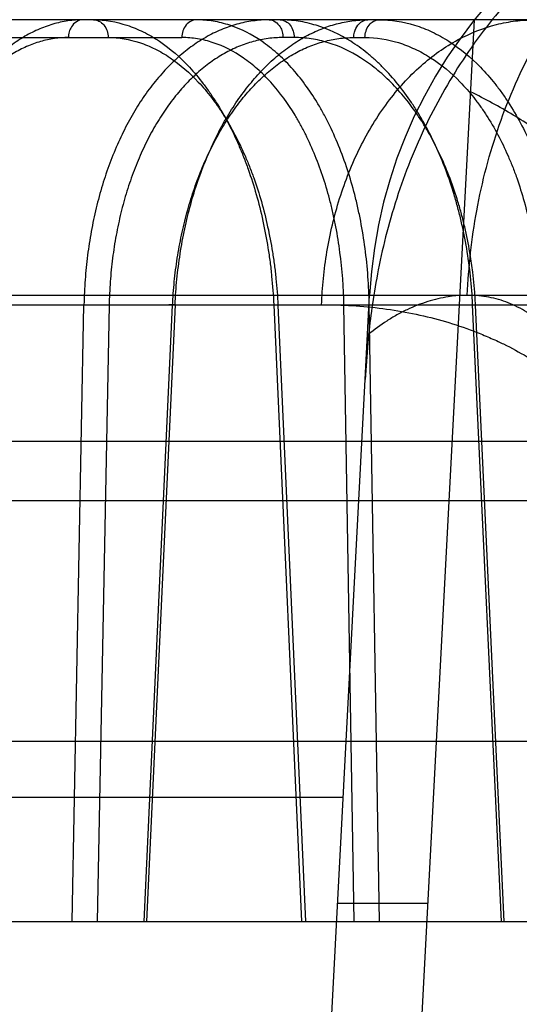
# Model space of a CAD drawing. Header units: millimetres. Extents: x 0 to 297, y 0 to 210.
# Tile 250 of 256: x 59.0635 to 59.13, y 160.5683 to 160.6993. Entities that reach past the tile are written whole.
import ezdxf

# ---------------------------------------------------------------- set-up
doc = ezdxf.new("R2010")
doc.units = ezdxf.units.MM
doc.header["$LTSCALE"] = 16.335
doc.layers.get('0').update_dxf_attribs({"linetype": 'CONTINUOUS'})
doc.layers.add('AXES_REF', color=7, linetype='CONTINUOUS')
doc.layers.add('INTFCLR_144815', color=7, linetype='CONTINUOUS')

msp = doc.modelspace()

# ---------------------------------------------------------------- linework, layer by layer
at = {"color": 7, "linetype": 'Continuous'}
for radius in [7.75666, 7.756, 7.70633]:
    msp.add_circle((57.5224, 154.5393), radius, dxfattribs=at)
msp.add_arc((57.5224, 154.5393), 7.68, 278.277129, 261.722871, dxfattribs=at)
at = {"layer": 'AXES_REF', "color": 9, "linetype": 'Continuous'}
msp.add_circle((57.5224, 154.5393), 7.07561, dxfattribs=at)
at = {"layer": 'INTFCLR_144815', "color": 9, "linetype": 'Continuous'}
for p, q in [((59.16839, 160.6993), (58.22382, 160.6993)), ((59.06016, 160.69694), (59.08505, 160.69694)), ((59.10002, 160.69694), (59.09852, 160.69694)), ((59.10793, 160.69694), (59.10943, 160.69694)), ((58.13543, 160.66265), (59.26747, 160.66265)), ((59.10946, 160.65145), (59.11005, 160.66265)), ((58.18853, 160.66139), (59.19789, 160.66139)), ((59.07045, 160.5793), (59.07203, 160.66139)), ((59.07538, 160.66131), (59.0738, 160.5793)), ((59.08002, 160.5793), (59.08382, 160.66131)), ((59.08415, 160.66139), (59.08035, 160.5793)), ((59.09728, 160.66139), (59.10099, 160.5793)), ((59.09728, 160.66139), (59.09827, 160.66139)), ((59.09784, 160.66131), (59.10153, 160.5793)), ((59.11, 160.66139), (59.10662, 160.66131)), ((59.108, 160.5793), (59.10662, 160.66131)), ((59.11137, 160.5793), (59.11, 160.66139)), ((59.12759, 160.5793), (59.12376, 160.66139)), ((59.12376, 160.66139), (59.12464, 160.66138)), ((59.12797, 160.5793), (59.12414, 160.66131)), ((59.02259, 160.64323), (59.43742, 160.64323)), ((59.42942, 160.6353), (58.97455, 160.6353)), ((58.3707, 160.59586), (59.10655, 160.59586)), ((58.07231, 160.5793), (59.36675, 160.5793))]:
    msp.add_line(p, q, dxfattribs=at)
at = {"layer": 'INTFCLR_144815', "color": 6, "linetype": 'Continuous'}
for p, q in [((59.09462, 160.13898), (59.12399, 160.6993)), ((59.07538, 160.66131), (59.07203, 160.66139)), ((59.08415, 160.66139), (59.08333, 160.66138)), ((59.10992, 160.65748), (59.10946, 160.65145)), ((59.08262, 160.1393), (59.10946, 160.65145)), ((58.28699, 160.6033), (59.1318, 160.6033)), ((59.11783, 160.58173), (59.10581, 160.58173))]:
    msp.add_line(p, q, dxfattribs=at)
at = {"layer": 'INTFCLR_144815', "color": 9, "linetype": 'Continuous'}
msp.add_arc((59.17396, 160.6593), 0.064, 90, 177, dxfattribs=at)
at = {"layer": 'INTFCLR_144815', "color": 6, "linetype": 'Continuous'}
for points, knots in [([(59.17396, 160.72324), (59.17303, 160.72323), (59.17116, 160.72316), (59.16824, 160.72291), (59.16508, 160.72248), (59.16153, 160.72179), (59.15762, 160.72076), (59.15344, 160.71934), (59.14918, 160.71752), (59.14498, 160.71533), (59.1409, 160.7128), (59.13698, 160.70994), (59.1332, 160.70671), (59.12965, 160.70319), (59.12628, 160.69931), (59.12318, 160.69515), (59.12034, 160.69068), (59.11783, 160.68603), (59.11565, 160.68119), (59.1138, 160.67618), (59.11231, 160.67112), (59.11119, 160.66622), (59.11042, 160.66169), (59.11006, 160.65882), (59.10992, 160.65748)], [0, 0, 0, 0, 0.027878, 0.05574, 0.087236, 0.122967, 0.163432, 0.20781, 0.254418, 0.301516, 0.348941, 0.397337, 0.446208, 0.496944, 0.546208, 0.599397, 0.651565, 0.703903, 0.756798, 0.809723, 0.863078, 0.913823, 0.959626, 1, 1, 1, 1]), ([(59.07189, 160.6993), (59.07123, 160.6993), (59.06987, 160.6992), (59.06785, 160.69876), (59.06585, 160.69802), (59.0639, 160.69699), (59.06202, 160.6957), (59.06022, 160.69415), (59.0585, 160.69236), (59.05687, 160.69032), (59.05535, 160.68808), (59.05396, 160.68563), (59.05269, 160.68302), (59.05155, 160.68023), (59.05055, 160.6773), (59.0497, 160.67426), (59.04901, 160.67114), (59.04847, 160.66795), (59.04808, 160.6647), (59.04793, 160.6625), (59.04789, 160.66139)], [0, 0, 0, 0, 0.041088, 0.083148, 0.126567, 0.171705, 0.218169, 0.266481, 0.317278, 0.370673, 0.426277, 0.483762, 0.543301, 0.604983, 0.668615, 0.733291, 0.798809, 0.864831, 0.931751, 1, 1, 1, 1]), ([(59.09666, 160.6993), (59.09595, 160.6993), (59.09451, 160.6992), (59.09236, 160.69876), (59.09025, 160.69802), (59.08819, 160.697), (59.08622, 160.69571), (59.08433, 160.69416), (59.08254, 160.69236), (59.08086, 160.69033), (59.0793, 160.68809), (59.07787, 160.68564), (59.07659, 160.68302), (59.07544, 160.68023), (59.07445, 160.6773), (59.07363, 160.67426), (59.07297, 160.67114), (59.07248, 160.66795), (59.07216, 160.6647), (59.07206, 160.6625), (59.07203, 160.66139)], [0, 0, 0, 0, 0.043194, 0.087125, 0.132121, 0.178502, 0.225887, 0.274796, 0.325876, 0.379098, 0.434399, 0.491365, 0.550269, 0.611196, 0.673936, 0.737597, 0.802047, 0.866953, 0.932769, 1, 1, 1, 1]), ([(59.08415, 160.66139), (59.0842, 160.66252), (59.08437, 160.66479), (59.0848, 160.66815), (59.08541, 160.67148), (59.08619, 160.6747), (59.08714, 160.67779), (59.08825, 160.68072), (59.0895, 160.68351), (59.09089, 160.68612), (59.09241, 160.68853), (59.09405, 160.69072), (59.09578, 160.69269), (59.09762, 160.69443), (59.09954, 160.69591), (59.10152, 160.69714), (59.10354, 160.6981), (59.1056, 160.69879), (59.10768, 160.6992), (59.10909, 160.6993), (59.1098, 160.6993)], [0, 0, 0, 0, 0.067999, 0.136127, 0.203843, 0.270675, 0.335246, 0.397829, 0.458869, 0.518242, 0.575333, 0.629936, 0.682363, 0.732785, 0.781413, 0.827874, 0.872474, 0.9155, 0.957738, 1, 1, 1, 1]), ([(59.15118, 160.66627), (59.15001, 160.66788), (59.14757, 160.671), (59.14357, 160.67539), (59.13919, 160.67948), (59.1344, 160.68326), (59.12916, 160.68673), (59.12542, 160.68876), (59.12349, 160.68971)], [0, 0, 0, 0, 0.16283, 0.324446, 0.485909, 0.652461, 0.823504, 1, 1, 1, 1])]:
    msp.add_open_spline(points, degree=3, knots=knots, dxfattribs=at)
at = {"layer": 'INTFCLR_144815', "color": 9, "linetype": 'Continuous'}
for points, knots in [([(59.12305, 160.66265), (59.12321, 160.66642), (59.12406, 160.67409), (59.12701, 160.6854), (59.13176, 160.6962), (59.1382, 160.70581), (59.14603, 160.71366), (59.15479, 160.7193), (59.16392, 160.72259), (59.17011, 160.7233), (59.17308, 160.7233)], [0, 0, 0, 0, 0.130883, 0.266861, 0.404007, 0.538236, 0.666176, 0.785862, 0.896896, 1, 1, 1, 1]), ([(59.07189, 160.6993), (59.0716, 160.6993), (59.07097, 160.69911), (59.07035, 160.69845), (59.07003, 160.69769), (59.06996, 160.6972), (59.06995, 160.69694)], [0, 0, 0, 0, 0.266394, 0.556274, 0.772014, 1, 1, 1, 1]), ([(59.07332, 160.6993), (59.07482, 160.6993), (59.07711, 160.69891), (59.0796, 160.69788), (59.08102, 160.69712), (59.0832, 160.69575), (59.08558, 160.69365), (59.08764, 160.69118), (59.0888, 160.68959), (59.09054, 160.68696), (59.09203, 160.68409), (59.09328, 160.68105), (59.0941, 160.67888), (59.09537, 160.67488), (59.09627, 160.67073), (59.0968, 160.66707), (59.09709, 160.66456), (59.09723, 160.66266), (59.09728, 160.66139)], [0, 0, 0, 0, 0.092124, 0.140232, 0.165244, 0.190893, 0.299078, 0.357932, 0.388679, 0.420004, 0.551799, 0.586683, 0.622315, 0.694676, 0.844411, 0.88307, 0.921894, 1, 1, 1, 1]), ([(59.07332, 160.6993), (59.07356, 160.6993), (59.07409, 160.69917), (59.07474, 160.69863), (59.07516, 160.69784), (59.07526, 160.69724), (59.07526, 160.69694)], [0, 0, 0, 0, 0.216552, 0.465869, 0.736612, 1, 1, 1, 1]), ([(59.08699, 160.6993), (59.08675, 160.6993), (59.08622, 160.69917), (59.08557, 160.69863), (59.08515, 160.69784), (59.08505, 160.69724), (59.08505, 160.69694)], [0, 0, 0, 0, 0.216552, 0.465869, 0.736612, 1, 1, 1, 1]), ([(59.11, 160.66139), (59.10995, 160.66389), (59.10968, 160.66762), (59.10899, 160.67191), (59.1085, 160.67429), (59.10767, 160.67769), (59.10644, 160.68149), (59.10484, 160.68506), (59.10385, 160.68696), (59.10236, 160.68953), (59.10064, 160.6919), (59.09869, 160.69396), (59.09741, 160.69515), (59.09515, 160.69694), (59.09261, 160.69825), (59.09035, 160.6989), (59.08887, 160.69921), (59.08774, 160.6993), (59.08699, 160.6993)], [0, 0, 0, 0, 0.155098, 0.230976, 0.268604, 0.305828, 0.447813, 0.515353, 0.548242, 0.580197, 0.69975, 0.727989, 0.755598, 0.808287, 0.906317, 0.930075, 0.953531, 1, 1, 1, 1]), ([(59.09666, 160.6993), (59.09695, 160.6993), (59.09756, 160.6991), (59.09814, 160.69845), (59.09845, 160.69769), (59.09852, 160.69719), (59.09852, 160.69694)], [0, 0, 0, 0, 0.261099, 0.55026, 0.76831, 1, 1, 1, 1]), ([(59.12376, 160.66139), (59.12364, 160.6639), (59.12325, 160.66763), (59.1224, 160.67191), (59.1218, 160.67429), (59.12083, 160.6777), (59.11941, 160.68151), (59.1176, 160.68507), (59.11649, 160.68696), (59.11482, 160.68955), (59.11293, 160.69192), (59.1108, 160.69396), (59.1094, 160.69516), (59.10692, 160.69695), (59.10417, 160.69825), (59.10176, 160.6989), (59.10017, 160.69921), (59.09895, 160.6993), (59.09815, 160.6993)], [0, 0, 0, 0, 0.150921, 0.225038, 0.261877, 0.298384, 0.438315, 0.505345, 0.538118, 0.570054, 0.690481, 0.719173, 0.747326, 0.801335, 0.902711, 0.927385, 0.951757, 1, 1, 1, 1]), ([(59.09815, 160.6993), (59.09864, 160.6993), (59.09944, 160.69882), (59.09992, 160.69783), (59.10001, 160.69723), (59.10002, 160.69694)], [0, 0, 0, 0, 0.453039, 0.729212, 1, 1, 1, 1]), ([(59.10366, 160.66139), (59.10368, 160.66197), (59.10374, 160.66313), (59.10394, 160.66548), (59.10449, 160.66966), (59.10589, 160.67558), (59.10856, 160.68231), (59.11218, 160.68832), (59.1166, 160.69323), (59.12155, 160.69678), (59.12597, 160.69854), (59.12903, 160.69912), (59.13071, 160.69927), (59.13154, 160.6993), (59.13195, 160.6993)], [0, 0, 0, 0, 0.033397, 0.067272, 0.136211, 0.276968, 0.41763, 0.553363, 0.680335, 0.796638, 0.902527, 0.952189, 0.976312, 1, 1, 1, 1]), ([(59.10793, 160.69694), (59.10794, 160.69719), (59.10802, 160.69777), (59.10846, 160.69878), (59.10929, 160.6993), (59.1098, 160.6993)], [0, 0, 0, 0, 0.225963, 0.537666, 1, 1, 1, 1]), ([(59.10943, 160.69694), (59.10943, 160.69723), (59.10953, 160.69783), (59.11, 160.69882), (59.1108, 160.6993), (59.11129, 160.6993)], [0, 0, 0, 0, 0.270788, 0.546961, 1, 1, 1, 1]), ([(59.11129, 160.6993), (59.11289, 160.6993), (59.11533, 160.69892), (59.11799, 160.69789), (59.11949, 160.69712), (59.12178, 160.69576), (59.12427, 160.69367), (59.12644, 160.69119), (59.12764, 160.6896), (59.12943, 160.68697), (59.13095, 160.6841), (59.13222, 160.68105), (59.13303, 160.67888), (59.13429, 160.67488), (59.13515, 160.67073), (59.13561, 160.66707), (59.13586, 160.66456), (59.13595, 160.66266), (59.13598, 160.66139)], [0, 0, 0, 0, 0.096773, 0.146663, 0.172413, 0.198688, 0.308251, 0.367189, 0.397842, 0.428989, 0.559357, 0.59374, 0.628823, 0.699985, 0.847074, 0.885052, 0.923202, 1, 1, 1, 1]), ([(59.06995, 160.69694), (59.06933, 160.69694), (59.06807, 160.69685), (59.06621, 160.69644), (59.06436, 160.69577), (59.06256, 160.69484), (59.06081, 160.69365), (59.05912, 160.69223), (59.0575, 160.69057), (59.05598, 160.68869), (59.05454, 160.6866), (59.05322, 160.68432), (59.05201, 160.68186), (59.05092, 160.67924), (59.04997, 160.67649), (59.04915, 160.67361), (59.04847, 160.67063), (59.04795, 160.66757), (59.04757, 160.66446), (59.04743, 160.66236), (59.04738, 160.66131)], [0, 0, 0, 0, 0.040701, 0.082043, 0.12453, 0.168562, 0.214461, 0.262487, 0.312816, 0.36554, 0.420668, 0.478135, 0.537809, 0.599543, 0.663166, 0.728452, 0.795107, 0.862788, 0.931176, 1, 1, 1, 1]), ([(59.07526, 160.69694), (59.07667, 160.69694), (59.07883, 160.69658), (59.08117, 160.69561), (59.08251, 160.69489), (59.08456, 160.6936), (59.0868, 160.69163), (59.08874, 160.68931), (59.08984, 160.68782), (59.09147, 160.68535), (59.09288, 160.68265), (59.09406, 160.67979), (59.09483, 160.67774), (59.09603, 160.67399), (59.09688, 160.67008), (59.09738, 160.66665), (59.09766, 160.66428), (59.09779, 160.6625), (59.09784, 160.66131)], [0, 0, 0, 0, 0.092181, 0.140322, 0.165348, 0.191011, 0.299238, 0.358107, 0.388859, 0.420186, 0.551976, 0.586854, 0.622478, 0.694817, 0.844492, 0.883132, 0.921937, 1, 1, 1, 1]), ([(59.09852, 160.69694), (59.09786, 160.69694), (59.09652, 160.69685), (59.09453, 160.69645), (59.09258, 160.69578), (59.09068, 160.69484), (59.08883, 160.69366), (59.08706, 160.69223), (59.08538, 160.69057), (59.0838, 160.68869), (59.08233, 160.6866), (59.08097, 160.68432), (59.07975, 160.68186), (59.07866, 160.67925), (59.07771, 160.67649), (59.07692, 160.67361), (59.07628, 160.67063), (59.07581, 160.66757), (59.0755, 160.66445), (59.0754, 160.66236), (59.07538, 160.66131)], [0, 0, 0, 0, 0.042918, 0.08613, 0.13021, 0.175532, 0.222408, 0.271073, 0.321699, 0.374412, 0.429261, 0.486219, 0.545189, 0.606062, 0.668699, 0.732912, 0.798442, 0.864983, 0.932249, 1, 1, 1, 1]), ([(59.08382, 160.66131), (59.08387, 160.66236), (59.08402, 160.66446), (59.08442, 160.66758), (59.08498, 160.67064), (59.0857, 160.67362), (59.08657, 160.6765), (59.08759, 160.67926), (59.08875, 160.68187), (59.09004, 160.68433), (59.09146, 160.68661), (59.09299, 160.6887), (59.09462, 160.69058), (59.09635, 160.69224), (59.09816, 160.69366), (59.10003, 160.69485), (59.10196, 160.69578), (59.10393, 160.69645), (59.10592, 160.69685), (59.10727, 160.69694), (59.10793, 160.69694)], [0, 0, 0, 0, 0.067377, 0.134372, 0.200707, 0.266073, 0.330181, 0.39281, 0.453771, 0.512895, 0.57005, 0.625136, 0.678111, 0.728991, 0.777867, 0.824896, 0.870301, 0.91436, 0.957404, 1, 1, 1, 1]), ([(59.10662, 160.66131), (59.10658, 160.66366), (59.10633, 160.66717), (59.10568, 160.67119), (59.10522, 160.67343), (59.10445, 160.67663), (59.1033, 160.6802), (59.10179, 160.68356), (59.10086, 160.68534), (59.09947, 160.68776), (59.09786, 160.68999), (59.09603, 160.69192), (59.09483, 160.69305), (59.09271, 160.69472), (59.09032, 160.69596), (59.08821, 160.69657), (59.08681, 160.69685), (59.08575, 160.69694), (59.08505, 160.69694)], [0, 0, 0, 0, 0.155184, 0.231096, 0.26874, 0.305978, 0.448004, 0.515551, 0.548441, 0.580396, 0.699926, 0.728155, 0.755753, 0.808418, 0.906381, 0.930122, 0.953561, 1, 1, 1, 1]), ([(59.12414, 160.66131), (59.12403, 160.66367), (59.12366, 160.66718), (59.12285, 160.67119), (59.12229, 160.67343), (59.12137, 160.67664), (59.12003, 160.68022), (59.11833, 160.68356), (59.11728, 160.68534), (59.11571, 160.68778), (59.11393, 160.69), (59.11192, 160.69192), (59.1106, 160.69305), (59.10827, 160.69473), (59.10568, 160.69596), (59.10341, 160.69657), (59.10191, 160.69685), (59.10077, 160.69694), (59.10002, 160.69694)], [0, 0, 0, 0, 0.150843, 0.224927, 0.261754, 0.298249, 0.438145, 0.505169, 0.537942, 0.56988, 0.69033, 0.71903, 0.747192, 0.801223, 0.902657, 0.927346, 0.951732, 1, 1, 1, 1]), ([(59.10943, 160.69694), (59.11093, 160.69694), (59.11322, 160.69659), (59.11571, 160.69561), (59.11712, 160.6949), (59.11928, 160.69361), (59.12161, 160.69165), (59.12364, 160.68932), (59.12477, 160.68782), (59.12645, 160.68536), (59.12787, 160.68265), (59.12907, 160.67979), (59.12983, 160.67775), (59.131, 160.67399), (59.13181, 160.67008), (59.13224, 160.66665), (59.13247, 160.66428), (59.13256, 160.6625), (59.13258, 160.66131)], [0, 0, 0, 0, 0.09672, 0.146581, 0.172315, 0.198577, 0.308098, 0.367022, 0.39767, 0.428813, 0.559186, 0.593574, 0.628665, 0.699849, 0.846995, 0.884991, 0.92316, 1, 1, 1, 1]), ([(59.14207, 160.63232), (59.14212, 160.63394), (59.14208, 160.63636), (59.14183, 160.63915), (59.14163, 160.64071), (59.14128, 160.64294), (59.14073, 160.64545), (59.13998, 160.64786), (59.13951, 160.64916), (59.13879, 160.65095), (59.13783, 160.65292), (59.13669, 160.65473), (59.13602, 160.65567), (59.13503, 160.65695), (59.13345, 160.65865), (59.13144, 160.66016), (59.12977, 160.6611), (59.1281, 160.66184), (59.12636, 160.66234), (59.12369, 160.66272), (59.12092, 160.66262), (59.11772, 160.66186), (59.11569, 160.66105), (59.11435, 160.66039), (59.11343, 160.6599), (59.11192, 160.65898), (59.11069, 160.65809), (59.10992, 160.65748)], [0, 0, 0, 0, 0.089683, 0.133436, 0.155087, 0.17657, 0.25848, 0.297278, 0.316211, 0.334756, 0.404404, 0.436985, 0.452811, 0.468281, 0.526568, 0.580791, 0.606838, 0.632206, 0.681828, 0.706576, 0.781592, 0.833369, 0.88787, 0.90202, 0.916318, 0.945407, 1, 1, 1, 1]), ([(59.10366, 160.66139), (59.10638, 160.66139), (59.11178, 160.66107), (59.11839, 160.65975), (59.12283, 160.6583), (59.12532, 160.65732), (59.12678, 160.65668), (59.12977, 160.65525), (59.13206, 160.65391), (59.13401, 160.65255)], [0, 0, 0, 0, 0.254627, 0.503698, 0.628009, 0.690482, 0.753291, 0.777646, 1, 1, 1, 1])]:
    msp.add_open_spline(points, degree=3, knots=knots, dxfattribs=at)

doc.saveas('drawing.dxf')
